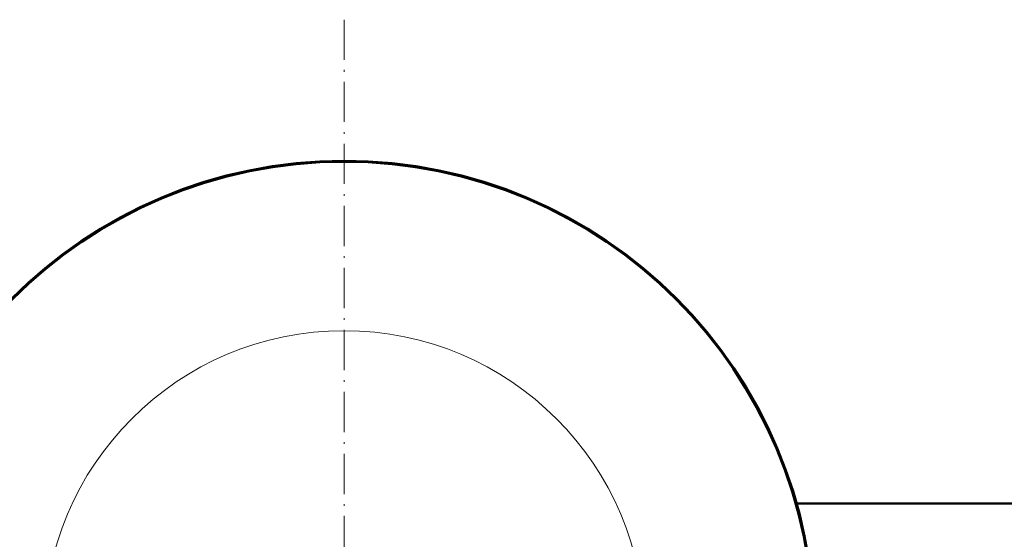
# Model space of a CAD drawing. Extents: x -1438 to 1837, y -1689 to 607.
# Tile 31 of 92: x 40 to 334, y -714 to -559. Entities that reach past the tile are written whole.
import ezdxf

# ---------------------------------------------------------------- set-up
doc = ezdxf.new("R2010")
doc.units = 0
doc.linetypes.add('DASHDOT', pattern=[18.5, 12, -3, 0.5, -3])

msp = doc.modelspace()

# ---------------------------------------------------------------- linework, layer by layer
at = {"color": 7, "linetype": 'DASHDOT', "lineweight": 18}
msp.add_line((136.79, -559.48), (136.79, -924.18), dxfattribs=at)
at = {"color": 7, "lineweight": 50}
msp.add_line((271.8, -703.78), (416.79, -703.78), dxfattribs=at)
msp.add_circle((136.79, -741.83), 140, dxfattribs=at)
at = {"color": 7, "lineweight": 18}
msp.add_circle((136.79, -741.83), 89.6, dxfattribs=at)
at = {"color": 7, "lineweight": 50}
for start, end in [(90, 270), (270, 90)]:
    msp.add_arc((136.79, -741.83), 140.27, start, end, dxfattribs=at)

doc.saveas('drawing.dxf')
